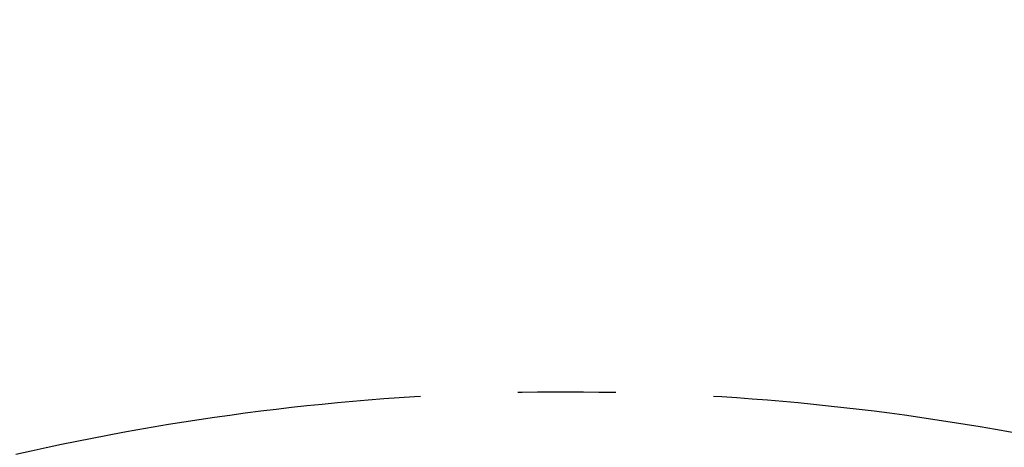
# Model space of a CAD drawing. Header units: millimetres. Extents: x 0 to 14900, y 0 to 10500.
# Tile 16 of 47: x 3397 to 4037, y 7792 to 8070. Entities that reach past the tile are written whole.
import ezdxf

# ---------------------------------------------------------------- set-up
doc = ezdxf.new("R2010")
doc.units = ezdxf.units.MM
doc.header["$LTSCALE"] = 25
doc.linetypes.add('CENTERX2', pattern=[20.32, 12.7, -2.54, 2.54, -2.54])
doc.layers.add('THICK_LINE', color=7, linetype='Continuous')
doc.styles.add('SLDTEXTSTYLE0', font='TXT', dxfattribs={"width": 0.605})
doc.dimstyles.new('SLDDIMSTYLE0', dxfattribs={"dimtxt": 87.5, "dimasz": 87.5, "dimexe": 0, "dimexo": 0.0625, "dimgap": 21.875, "dimtad": 1, "dimdec": 0, "dimrnd": 1e-09, "dimzin": 12, "dimdsep": 46, "dimtxsty": 'SLDTEXTSTYLE0', "dimsah": 1, "dimcen": 0.09, "dimadec": 0, "dimazin": 3, "dimtfac": 1, "dimtofl": 0, "dimtmove": 0, "dimatfit": 3, "dimfxl": 1, "dimfrac": 2, "dimtolj": 1, "dimtzin": 12, "dimarcsym": 0})

# ---------------------------------------------------------------- blocks, each defined once
blk = doc.blocks.new('_D_4')
at = {"layer": 'THICK_LINE'}
for p, q in [((3803.18, 8699.55), (6565.43, 8699.55)), ((6527.93, 8699.55), (6527.93, 5446.76)), ((3804.07, 5446.76), (6565.43, 5446.76))]:
    blk.add_line(p, q, dxfattribs=at)
for points in [[(6527.93, 8699.55), (6515.43, 8612.05), (6540.43, 8612.05)], [(6527.93, 5446.76), (6540.43, 5534.26), (6515.43, 5534.26)]]:
    blk.add_solid(points, dxfattribs=at)
at = {"layer": 'THICK_LINE', "insert": (6415.14, 6939.48), "char_height": 87.5, "attachment_point": 1, "rotation": 90, "style": 'SLDTEXTSTYLE0'}
blk.add_mtext('3253', dxfattribs=at)

msp = doc.modelspace()

# ---------------------------------------------------------------- linework, layer by layer
at = {"layer": 'THICK_LINE'}
msp.add_arc((3753.1750509, 6226.7605911), 2472.7916667, 5, 148.1109677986, dxfattribs=at)
at = {"layer": 'THICK_LINE', "linetype": 'CENTERX2'}
msp.add_arc((3753.1750509, 6226.7605911), 1601.316885, 57.0676000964, 102.9321895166, dxfattribs=at)

# ---------------------------------------------------------------- dimensions: what is measured, and where the dimension line sits
at = {"layer": 'THICK_LINE'}
dim = msp.add_linear_dim(base=(6527.9300627, 5446.7605911), p1=(3753.1750509, 8699.5522578), p2=(3754.0676448, 5446.7605911), angle=90, dimstyle='SLDDIMSTYLE0', dxfattribs=at)
dim.commit()
dim.dimension.update_dxf_attribs({"geometry": '_D_4', "text_midpoint": (6527.9300627, 7073.1564244), "dimtype": 160})

doc.saveas('drawing.dxf')
